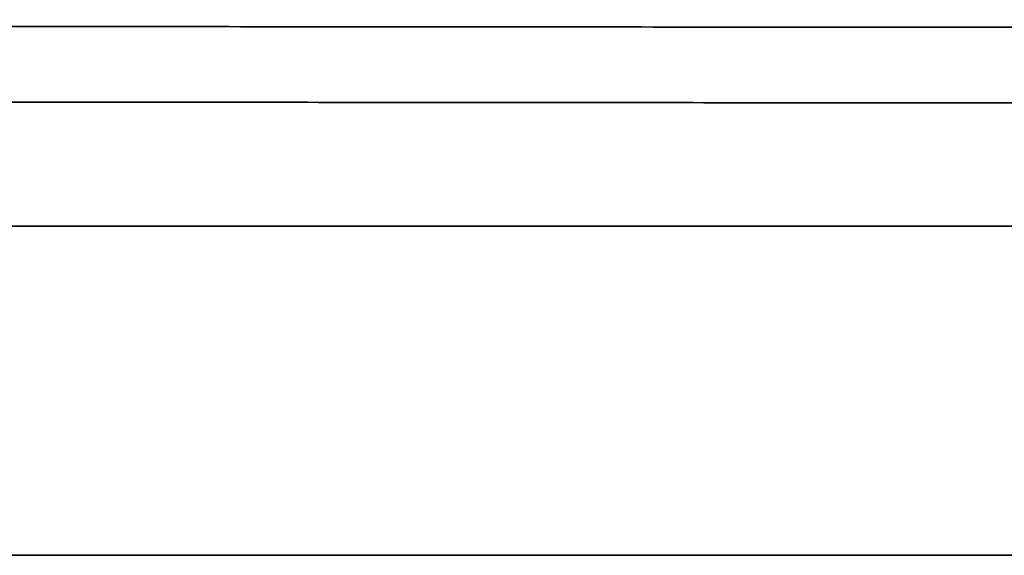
# Model space of a CAD drawing. Header units: millimetres. Extents: x -53858 to 733, y -20463 to 1307.
# Tile 181 of 256: x -51908.998 to -51908.401, y -15909.132 to -15908.807. Entities that reach past the tile are written whole.
import ezdxf

# ---------------------------------------------------------------- set-up
doc = ezdxf.new("R2010")
doc.units = ezdxf.units.MM
doc.layers.add('_HVAC_urzadzenia', color=251, linetype='Continuous', lineweight=35)

# ---------------------------------------------------------------- blocks, each defined once
blk = doc.blocks.new('A$C41852E73')
at = {"linetype": 'Continuous'}
for p, q in [((50.57888, 5.89214), (37.79629, 5.89214)), ((50.84394, 5.69246), (39.72438, 5.69246))]:
    blk.add_line(p, q, dxfattribs=at)
for points, knots in [([(40.77019, 6.01743), (40.80468, 6.0174), (40.90502, 6.01731), (41.07275, 6.01716), (41.27433, 6.01698), (41.4782, 6.0168), (41.68422, 6.01662), (41.89229, 6.01644), (42.10227, 6.01626), (42.31405, 6.01607), (42.52749, 6.01589), (42.74247, 6.01571), (42.95886, 6.01552), (43.17653, 6.01534), (43.39536, 6.01516), (43.61522, 6.01497), (43.83597, 6.01479), (44.05748, 6.01461), (44.27963, 6.01443), (44.50227, 6.01425), (44.72529, 6.01407), (44.94854, 6.01389), (45.17189, 6.01371), (45.39522, 6.01353), (45.61838, 6.01335), (45.84125, 6.01318), (46.0637, 6.013), (46.28558, 6.01283), (46.50678, 6.01266), (46.72716, 6.01249), (46.94658, 6.01232), (47.1623, 6.01216), (47.30444, 6.01205), (47.37401, 6.012)], [0, 0, 0, 0, 0.01726, 0.050057, 0.082855, 0.115652, 0.14845, 0.181247, 0.214045, 0.246842, 0.27964, 0.312437, 0.345235, 0.378033, 0.41083, 0.443628, 0.476425, 0.509223, 0.54202, 0.574818, 0.607615, 0.640413, 0.67321, 0.706008, 0.738805, 0.771603, 0.8044, 0.837198, 0.869995, 0.902793, 0.93559, 0.968388, 1, 1, 1, 1]), ([(45.34668, 5.96772), (45.38333, 5.96769), (45.48959, 5.9676), (45.66535, 5.96746), (45.87371, 5.96728), (46.08157, 5.9671), (46.2888, 5.96693), (46.49525, 5.96674), (46.70079, 5.96656), (46.90527, 5.96638), (47.10855, 5.96619), (47.31051, 5.966), (47.51099, 5.96581), (47.70987, 5.96562), (47.90701, 5.96543), (48.10228, 5.96524), (48.29554, 5.96504), (48.48666, 5.96485), (48.67552, 5.96465), (48.86199, 5.96446), (49.04593, 5.96426), (49.22723, 5.96406), (49.40577, 5.96386), (49.58141, 5.96367), (49.75405, 5.96347), (49.92356, 5.96327), (50.08984, 5.96308), (50.25276, 5.96288), (50.41222, 5.96269), (50.56811, 5.96249), (50.72032, 5.9623), (50.84139, 5.96214), (50.91162, 5.96205), (50.93318, 5.96202)], [0, 0, 0, 0, 0.017558, 0.050921, 0.084284, 0.117647, 0.151011, 0.184374, 0.217737, 0.251101, 0.284464, 0.317827, 0.35119, 0.384554, 0.417917, 0.45128, 0.484644, 0.518007, 0.55137, 0.584733, 0.618097, 0.65146, 0.684823, 0.718186, 0.75155, 0.784913, 0.818276, 0.851639, 0.885002, 0.918365, 0.951728, 0.985091, 1, 1, 1, 1])]:
    blk.add_open_spline(points, degree=3, knots=knots, dxfattribs=at)

msp = doc.modelspace()

# ---------------------------------------------------------------- block references
at = {"layer": '_HVAC_urzadzenia'}
msp.add_blockref('A$C41852E73', (-51954.67751, -15914.82437), dxfattribs=at)

doc.saveas('drawing.dxf')
